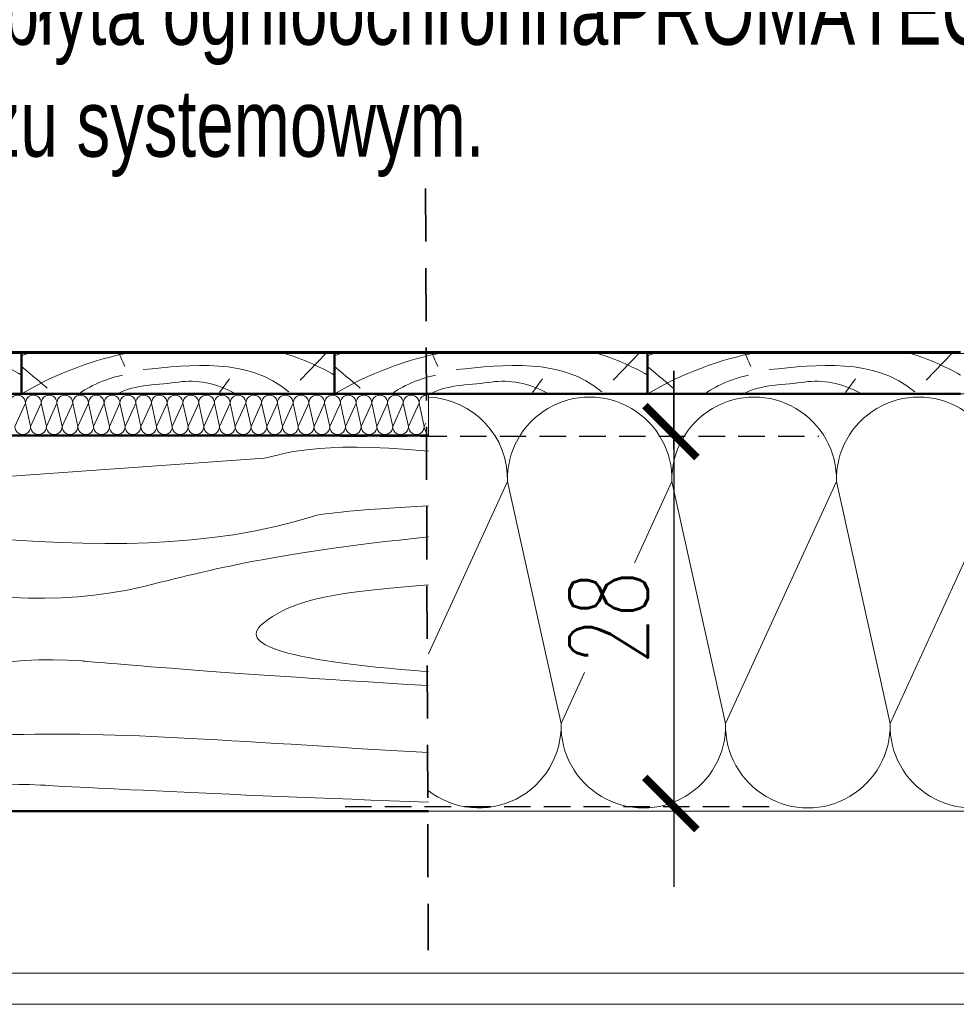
# Model space of a CAD drawing. Header units: millimetres. Extents: x 5545 to 136433, y -146986 to -36607.
# Tile 128 of 159: x 38701 to 38881, y -50577 to -50388. Entities that reach past the tile are written whole.
import ezdxf

# ---------------------------------------------------------------- set-up
doc = ezdxf.new("R2010")
doc.units = ezdxf.units.MM
doc.header["$LTSCALE"] = 8
doc.linetypes.add('ACAD_ISO02W100', pattern=[15, 12, -3])
doc.linetypes.add('VERDECKT', pattern=[9.525, 6.35, -3.175])
for name, color, linetype, lineweight in [('_RIGIPS G-K', 7, 'Continuous', 15), ('cienk.', 161, 'Continuous', 15), ('Cieńka', 7, 'Continuous', 9), ('GRUBA', 74, 'Continuous', 50), ('Przerywana', 7, 'ACAD_ISO02W100', 5), ('SZRAF', 21, 'Continuous', 9)]:
    doc.layers.add(name, color=color, linetype=linetype, lineweight=lineweight)
doc.layers.add('Arc_opisy', color=18, linetype='Continuous')
doc.styles.add('c20', font='simplex.shx', dxfattribs={"width": 0.7})
doc.styles.add('TXT50', font='bikroms.shx', dxfattribs={"width": 0.75, "height": 10})

# ---------------------------------------------------------------- blocks, each defined once
blk = doc.blocks.new('_ArchTick')
at = {"color": 0, "linetype": 'ByBlock', "const_width": 0.15}
blk.add_lwpolyline([(-0.5, -0.5), (0.5, 0.5)], dxfattribs=at)

msp = doc.modelspace()

# ---------------------------------------------------------------- linework, layer by layer
at = {"layer": '_RIGIPS G-K', "color": 250}
for p, q in [((38977.74, -50570.587), (38591.044, -50570.587)), ((38977.74, -50576.587), (38582.74, -50576.587))]:
    msp.add_line(p, q, dxfattribs=at)
at = {"layer": 'Arc_opisy', "color": 250, "lineweight": 25, "ltscale": 0.1}
for p, q in [((38826.8, -50470.097), (38826.8, -50455.065)), ((38826.8, -50455.065), (38826.8, -50554.026))]:
    msp.add_line(p, q, dxfattribs=at)
at = {"layer": 'Arc_opisy', "color": 250, "linetype": 'VERDECKT', "lineweight": 25, "ltscale": 0.1}
for p, q in [((38762.938, -50467.607), (38854.56, -50467.607)), ((38763.758, -50538.676), (38845.86, -50538.676))]:
    msp.add_line(p, q, dxfattribs=at)
at = {"layer": 'Cieńka', "color": 250}
for p, q in [((38582.698, -50451.767), (38976.698, -50451.766)), ((38583.74, -50459.527), (38779.74, -50459.527)), ((38977.74, -50459.527), (38779.74, -50459.527)), ((38779.74, -50459.527), (38779.74, -50467.527)), ((38779.74, -50467.527), (38589.74, -50467.527)), ((38779.74, -50539.527), (38977.74, -50539.527))]:
    msp.add_line(p, q, dxfattribs=at)
at = {"layer": 'GRUBA', "color": 250}
for p, q in [((38701.74, -50451.527), (38641.74, -50451.527)), ((38761.74, -50451.527), (38701.74, -50451.527)), ((38701.74, -50451.527), (38701.74, -50459.527)), ((38701.74, -50459.527), (38701.74, -50451.527)), ((38821.74, -50451.527), (38761.74, -50451.527)), ((38761.74, -50451.527), (38761.74, -50459.527)), ((38761.74, -50459.527), (38761.74, -50451.527)), ((38881.74, -50451.527), (38821.74, -50451.527)), ((38821.74, -50451.527), (38821.74, -50459.527)), ((38821.74, -50459.527), (38821.74, -50451.527)), ((38641.74, -50459.527), (38701.74, -50459.527)), ((38701.74, -50459.527), (38761.74, -50459.527)), ((38761.74, -50459.527), (38821.74, -50459.527)), ((38821.74, -50459.527), (38881.74, -50459.527)), ((38503.74, -50467.527), (38779.74, -50467.527)), ((38779.74, -50539.527), (38503.74, -50539.527))]:
    msp.add_line(p, q, dxfattribs=at)
at = {"layer": 'Przerywana', "color": 250, "linetype": 'VERDECKT', "lineweight": 35, "ltscale": 0.2}
msp.add_line((38779.194, -50420.145), (38779.687, -50566.186), dxfattribs=at)
at = {"layer": 'SZRAF', "color": 250}
for p, q in [((38700.456, -50465.75), (38702.49, -50461.303)), ((38703.474, -50465.75), (38702.49, -50461.303)), ((38703.474, -50465.75), (38705.507, -50461.303)), ((38706.492, -50465.75), (38705.507, -50461.303)), ((38706.492, -50465.75), (38708.525, -50461.303)), ((38709.51, -50465.75), (38708.525, -50461.303)), ((38709.51, -50465.75), (38711.543, -50461.303)), ((38712.528, -50465.75), (38711.543, -50461.303)), ((38712.528, -50465.75), (38714.561, -50461.303)), ((38715.546, -50465.75), (38714.561, -50461.303)), ((38715.546, -50465.75), (38717.579, -50461.303)), ((38718.563, -50465.75), (38717.579, -50461.303)), ((38718.563, -50465.75), (38720.597, -50461.303)), ((38721.581, -50465.75), (38720.597, -50461.303)), ((38721.581, -50465.75), (38723.615, -50461.303)), ((38724.599, -50465.75), (38723.615, -50461.303)), ((38724.599, -50465.75), (38726.633, -50461.303)), ((38727.617, -50465.75), (38726.633, -50461.303)), ((38727.617, -50465.75), (38729.65, -50461.303)), ((38730.635, -50465.75), (38729.65, -50461.303)), ((38730.635, -50465.75), (38732.668, -50461.303)), ((38733.653, -50465.75), (38732.668, -50461.303)), ((38733.653, -50465.75), (38735.686, -50461.303)), ((38736.671, -50465.75), (38735.686, -50461.303)), ((38736.671, -50465.75), (38738.704, -50461.303)), ((38739.689, -50465.75), (38738.704, -50461.303)), ((38739.689, -50465.75), (38741.722, -50461.303)), ((38742.706, -50465.75), (38741.722, -50461.303)), ((38742.706, -50465.75), (38744.74, -50461.303)), ((38745.724, -50465.75), (38744.74, -50461.303)), ((38745.724, -50465.75), (38747.758, -50461.303)), ((38748.742, -50465.75), (38747.758, -50461.303)), ((38748.742, -50465.75), (38750.775, -50461.303)), ((38751.76, -50465.75), (38750.775, -50461.303)), ((38751.76, -50465.75), (38753.793, -50461.303)), ((38754.778, -50465.75), (38753.793, -50461.303)), ((38754.778, -50465.75), (38756.811, -50461.303)), ((38757.796, -50465.75), (38756.811, -50461.303)), ((38757.796, -50465.75), (38759.829, -50461.303)), ((38760.814, -50465.75), (38759.829, -50461.303)), ((38760.814, -50465.75), (38762.847, -50461.303)), ((38763.831, -50465.75), (38762.847, -50461.303)), ((38763.831, -50465.75), (38765.865, -50461.303)), ((38766.849, -50465.75), (38765.865, -50461.303)), ((38766.849, -50465.75), (38768.883, -50461.303)), ((38769.867, -50465.75), (38768.883, -50461.303)), ((38769.867, -50465.75), (38771.9, -50461.303)), ((38772.885, -50465.75), (38771.9, -50461.303)), ((38772.885, -50465.75), (38774.918, -50461.303)), ((38775.903, -50465.75), (38774.918, -50461.303)), ((38775.903, -50465.75), (38777.936, -50461.303)), ((38778.921, -50465.75), (38777.936, -50461.303)), ((38778.921, -50465.75), (38779.214, -50465.11)), ((38794.876, -50476.295), (38779.74, -50509.394)), ((38794.876, -50476.295), (38805.163, -50522.759)), ((38826.411, -50476.295), (38805.163, -50522.759)), ((38826.411, -50476.295), (38836.699, -50522.759)), ((38857.946, -50476.295), (38836.699, -50522.759)), ((38857.946, -50476.295), (38868.234, -50522.759)), ((38889.482, -50476.295), (38868.234, -50522.759))]:
    msp.add_line(p, q, dxfattribs=at)
for centre, radius, start, end in [((38700.981, -50461.265), 1.509, 358.55912, 181.44088), ((38703.999, -50461.265), 1.509, 358.55912, 181.44088), ((38707.016, -50461.265), 1.509, 358.55912, 181.44088), ((38710.034, -50461.265), 1.509, 358.55912, 181.44088), ((38713.052, -50461.265), 1.509, 358.55912, 181.44088), ((38716.07, -50461.265), 1.509, 358.55912, 181.44088), ((38719.088, -50461.265), 1.509, 358.55912, 181.44088), ((38722.106, -50461.265), 1.509, 358.55912, 181.44088), ((38725.124, -50461.265), 1.509, 358.55912, 181.44088), ((38728.141, -50461.265), 1.509, 358.55912, 181.44088), ((38731.159, -50461.265), 1.509, 358.55912, 181.44088), ((38734.177, -50461.265), 1.509, 358.55912, 181.44088), ((38737.195, -50461.265), 1.509, 358.55912, 181.44088), ((38740.213, -50461.265), 1.509, 358.55912, 181.44088), ((38743.231, -50461.265), 1.509, 358.55912, 181.44088), ((38746.249, -50461.265), 1.509, 358.55912, 181.44088), ((38749.267, -50461.265), 1.509, 358.55912, 181.44088), ((38752.284, -50461.265), 1.509, 358.55912, 181.44088), ((38755.302, -50461.265), 1.509, 358.55912, 181.44088), ((38758.32, -50461.265), 1.509, 358.55912, 181.44088), ((38761.338, -50461.265), 1.509, 358.55912, 181.44088), ((38764.356, -50461.265), 1.509, 358.55912, 181.44088), ((38767.374, -50461.265), 1.509, 358.55912, 181.44088), ((38770.392, -50461.265), 1.509, 358.55912, 181.44088), ((38773.409, -50461.265), 1.509, 358.55912, 181.44088), ((38776.427, -50461.265), 1.509, 358.55912, 181.44088), ((38779.445, -50461.265), 1.509, 98.82801, 181.44088), ((38779.108, -50475.898), 15.773, 358.55912, 87.70488), ((38810.643, -50475.898), 15.773, 358.55912, 181.44088), ((38842.179, -50475.898), 15.773, 358.55912, 181.44088), ((38873.714, -50475.898), 15.773, 358.55912, 181.44088), ((38701.965, -50465.788), 1.509, 178.55912, 1.44088), ((38704.983, -50465.788), 1.509, 178.55912, 1.44088), ((38708.001, -50465.788), 1.509, 178.55912, 1.44088), ((38711.019, -50465.788), 1.509, 178.55912, 1.44088), ((38714.037, -50465.788), 1.509, 178.55912, 1.44088), ((38717.055, -50465.788), 1.509, 178.55912, 1.44088), ((38720.072, -50465.788), 1.509, 178.55912, 1.44088), ((38723.09, -50465.788), 1.509, 178.55912, 1.44088), ((38726.108, -50465.788), 1.509, 178.55912, 1.44088), ((38729.126, -50465.788), 1.509, 178.55912, 1.44088), ((38732.144, -50465.788), 1.509, 178.55912, 1.44088), ((38735.162, -50465.788), 1.509, 178.55912, 1.44088), ((38738.18, -50465.788), 1.509, 178.55912, 1.44088), ((38741.197, -50465.788), 1.509, 178.55912, 1.44088), ((38744.215, -50465.788), 1.509, 178.55912, 1.44088), ((38747.233, -50465.788), 1.509, 178.55912, 1.44088), ((38750.251, -50465.788), 1.509, 178.55912, 1.44088), ((38753.269, -50465.788), 1.509, 178.55912, 1.44088), ((38756.287, -50465.788), 1.509, 178.55912, 1.44088), ((38759.305, -50465.788), 1.509, 178.55912, 1.44088), ((38762.322, -50465.788), 1.509, 178.55912, 1.44088), ((38765.34, -50465.788), 1.509, 178.55912, 1.44088), ((38768.358, -50465.788), 1.509, 178.55912, 1.44088), ((38771.376, -50465.788), 1.509, 178.55912, 1.44088), ((38774.394, -50465.788), 1.509, 178.55912, 1.44088), ((38777.412, -50465.788), 1.509, 178.55912, 1.44088), ((38780.43, -50465.788), 1.509, 178.55912, 216.31926), ((38789.396, -50523.155), 15.773, 232.25027, 1.44088), ((38820.931, -50523.155), 15.773, 178.55912, 1.44088), ((38852.467, -50523.155), 15.773, 178.55912, 1.44088), ((38884.002, -50523.155), 15.773, 178.55912, 1.44088)]:
    msp.add_arc(centre, radius, start, end, dxfattribs=at)
at = {"layer": 'SZRAF', "color": 250, "lineweight": 9}
for points in [[(38691.316, -50451.527), (38695.017, -50452.578), (38698.9, -50454.228), (38701.74, -50455.942)], [(38701.74, -50459.527), (38708.488, -50455.503), (38715.476, -50452.967), (38722.763, -50451.527)], [(38703.695, -50451.527), (38703.074, -50451.74), (38702.4, -50451.984), (38701.74, -50452.241)], [(38721.524, -50454.265), (38720.922, -50452.931), (38720.678, -50452.224), (38720.349, -50451.527)], [(38751.316, -50451.527), (38755.017, -50452.578), (38758.9, -50454.228), (38761.74, -50455.942)], [(38760.11, -50451.703), (38760.11, -50451.703), (38755.152, -50456.909), (38755.152, -50456.909)], [(38761.74, -50459.527), (38768.488, -50455.503), (38775.476, -50452.967), (38782.763, -50451.527)], [(38763.695, -50451.527), (38763.074, -50451.74), (38762.4, -50451.984), (38761.74, -50452.241)], [(38781.524, -50454.265), (38780.922, -50452.931), (38780.678, -50452.224), (38780.349, -50451.527)], [(38811.316, -50451.527), (38815.017, -50452.578), (38818.9, -50454.228), (38821.74, -50455.942)], [(38820.11, -50451.703), (38820.11, -50451.703), (38815.152, -50456.909), (38815.152, -50456.909)], [(38821.74, -50459.527), (38828.488, -50455.503), (38835.476, -50452.967), (38842.763, -50451.527)], [(38823.695, -50451.527), (38823.074, -50451.74), (38822.4, -50451.984), (38821.74, -50452.241)], [(38841.524, -50454.265), (38840.922, -50452.931), (38840.678, -50452.224), (38840.349, -50451.527)], [(38871.316, -50451.527), (38875.017, -50452.578), (38878.9, -50454.228), (38881.74, -50455.942)], [(38880.11, -50451.703), (38880.11, -50451.703), (38875.152, -50456.909), (38875.152, -50456.909)], [(38706.652, -50458.396), (38705.856, -50457.733), (38703.759, -50455.982), (38701.74, -50454.267)], [(38752.948, -50459.154), (38745.189, -50452.503), (38734.245, -50453.975), (38725.02, -50454.857)], [(38766.652, -50458.396), (38765.856, -50457.733), (38763.759, -50455.982), (38761.74, -50454.267)], [(38812.948, -50459.154), (38805.189, -50452.503), (38794.245, -50453.975), (38785.02, -50454.857)], [(38826.652, -50458.396), (38825.856, -50457.733), (38823.759, -50455.982), (38821.74, -50454.267)], [(38872.948, -50459.154), (38865.189, -50452.503), (38854.245, -50453.975), (38845.02, -50454.857)], [(38721.092, -50455.928), (38716.812, -50456.837), (38712.83, -50459.129), (38712.83, -50459.563)], [(38781.092, -50455.928), (38776.812, -50456.837), (38772.83, -50459.129), (38772.83, -50459.563)], [(38841.092, -50455.928), (38836.812, -50456.837), (38832.83, -50459.129), (38832.83, -50459.563)], [(38739.702, -50459.223), (38739.702, -50459.223), (38741.602, -50456.661), (38741.602, -50456.661)], [(38799.702, -50459.223), (38799.702, -50459.223), (38801.602, -50456.661), (38801.602, -50456.661)], [(38859.702, -50459.223), (38859.702, -50459.223), (38861.602, -50456.661), (38861.602, -50456.661)]]:
    msp.add_open_spline(points, degree=3, dxfattribs=at)
for points in [[(38742.428, -50459.305), (38739.124, -50457.487), (38735.157, -50456.744), (38731.852, -50457.239), (38731.852, -50457.239), (38728.3, -50457.818), (38723.26, -50457.653), (38720.285, -50459.471)], [(38802.428, -50459.305), (38799.124, -50457.487), (38795.157, -50456.744), (38791.852, -50457.239), (38791.852, -50457.239), (38788.3, -50457.818), (38783.26, -50457.653), (38780.285, -50459.471)], [(38862.428, -50459.305), (38859.124, -50457.487), (38855.157, -50456.744), (38851.852, -50457.239), (38851.852, -50457.239), (38848.3, -50457.818), (38843.26, -50457.653), (38840.285, -50459.471)]]:
    msp.add_open_spline(points, degree=3, knots=[0, 0, 0, 0, 0.3333333, 0.3333333, 0.3333333, 0.3333333, 1, 1, 1, 1], dxfattribs=at)
at = {"layer": 'SZRAF', "color": 250}
for points, knots in [([(38748.214, -50471.845), (38748.214, -50471.845), (38751.696, -50471.212), (38757.577, -50468.433), (38779.74, -50470.497)], [0.6, 0.6, 0.6, 0.6, 0.60000001, 0.84600588, 0.84600588, 0.84600588, 0.84600588]), ([(38692.662, -50475.813), (38692.662, -50475.813), (38692.662, -50475.813), (38748.214, -50471.845), (38748.214, -50471.845)], [0.4, 0.4, 0.4, 0.4, 0.4, 0.6, 0.6, 0.6, 0.6]), ([(38624.412, -50481.368), (38624.412, -50481.368), (38666.473, -50481.368), (38718.057, -50495.653), (38757.737, -50482.955)], [0.4, 0.4, 0.4, 0.4, 0.4, 0.6, 0.6, 0.6, 0.6]), ([(38757.737, -50482.955), (38757.737, -50482.955), (38758.341, -50482.804), (38760.554, -50482.05), (38779.74, -50480.971)], [0.6, 0.6, 0.6, 0.6, 0.60000001, 0.682375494, 0.682375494, 0.682375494, 0.682375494]), ([(38728.374, -50495.653), (38728.374, -50495.653), (38734.349, -50494.247), (38748.574, -50490.04), (38779.74, -50486.961)], [0.6, 0.6, 0.6, 0.6, 0.60000001, 0.78957054, 0.78957054, 0.78957054, 0.78957054]), ([(38629.967, -50489.304), (38629.967, -50489.304), (38661.711, -50489.304), (38694.249, -50505.176), (38728.374, -50495.653)], [0.4, 0.4, 0.4, 0.4, 0.4, 0.6, 0.6, 0.6, 0.6]), ([(38749.007, -50502.795), (38749.007, -50502.795), (38742.15, -50507.268), (38750.301, -50510.508), (38779.74, -50512.81)], [0.25, 0.25, 0.25, 0.25, 0.250000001, 0.343920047, 0.343920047, 0.343920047, 0.343920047]), ([(38620.444, -50525.016), (38620.444, -50525.016), (38653.775, -50525.016), (38683.932, -50508.351), (38713.295, -50510.731)], [0.2, 0.2, 0.2, 0.2, 0.20000001, 0.4, 0.4, 0.4, 0.4]), ([(38713.295, -50510.731), (38713.295, -50510.731), (38713.295, -50510.731), (38736.892, -50512.944), (38779.74, -50515.461)], [0.4, 0.4, 0.4, 0.4, 0.400000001, 0.486218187, 0.486218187, 0.486218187, 0.486218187]), ([(38695.836, -50525.016), (38695.836, -50525.016), (38718.169, -50524.016), (38740.922, -50526.096), (38779.74, -50528.316)], [0.333333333, 0.333333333, 0.333333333, 0.333333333, 0.333333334, 0.403336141, 0.403336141, 0.403336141, 0.403336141]), ([(38705.359, -50534.539), (38705.359, -50534.539), (38705.359, -50534.539), (38739.737, -50536.459), (38779.74, -50537.799)], [0.33333333, 0.33333333, 0.33333333, 0.33333333, 0.33333333, 0.76724899, 0.76724899, 0.76724899, 0.76724899])]:
    msp.add_open_spline(points, degree=3, knots=knots, dxfattribs=at)
for points in [[(38779.74, -50496.158), (38758.382, -50497.667), (38753.393, -50499.795), (38749.007, -50502.795)], [(38672.922, -50539.071), (38683.521, -50536.322), (38694.29, -50533.847), (38705.359, -50534.539)]]:
    msp.add_open_spline(points, degree=3, dxfattribs=at)

# ---------------------------------------------------------------- block references
at = {"layer": 'Arc_opisy', "color": 250, "lineweight": 25, "xscale": 10, "yscale": 10, "zscale": 10}
for p, rotation in [((38826.207, -50466.758), 90), ((38826.207, -50538.094), 270)]:
    msp.add_blockref('_ArchTick', p, dxfattribs=dict(at, rotation=rotation))

# ---------------------------------------------------------------- texts
at = {"layer": 'cienk.', "color": 250, "insert": (38645.528, -50186.527), "char_height": 12.875, "width": 658.89286, "attachment_point": 1, "style": 'TXT50'}
msp.add_mtext('Proj. {\\C7;deski podłogowe gr.32mm poddasza nieużytkowego.\\Plub alternatywa z warstwami akustycznymi:płyta wiórowa OSB \\Pgr.1,8cm, płyta gipsowo-kartonowa 19mm, płyta z włokna \\Pszklanego 2,5 cm płyta wiórowa OSB 1,8cm.\\PProj. folia paropezepuszczalna\\PProj. wełna mineralna twarda gr.20cm\\PProj. belka stropowa drewniana wym.22x28cm\\PProj. folia poliestylenowa\\PProj. system sufitu podwieszanego ognioochronnego REI-60\\P2x1,5cm płyta ognioochronnaPROMATECT-H \\Pna stelarzu systemowym.\\P. \\P \\P}', dxfattribs=at)

# ---------------------------------------------------------------- next in the draw order: texts
at = {"layer": 'Arc_opisy', "lineweight": 25, "ltscale": 0.1, "insert": (38814.278, -50502.426), "char_height": 15, "attachment_point": 5, "rotation": 90, "style": 'c20', "bg_fill": 3, "box_fill_scale": 1.1, "bg_fill_color": 256, "bg_fill_true_color": 13158600, "bg_fill_transparency": 0}
msp.add_mtext('28', dxfattribs=at)

doc.saveas('drawing.dxf')
